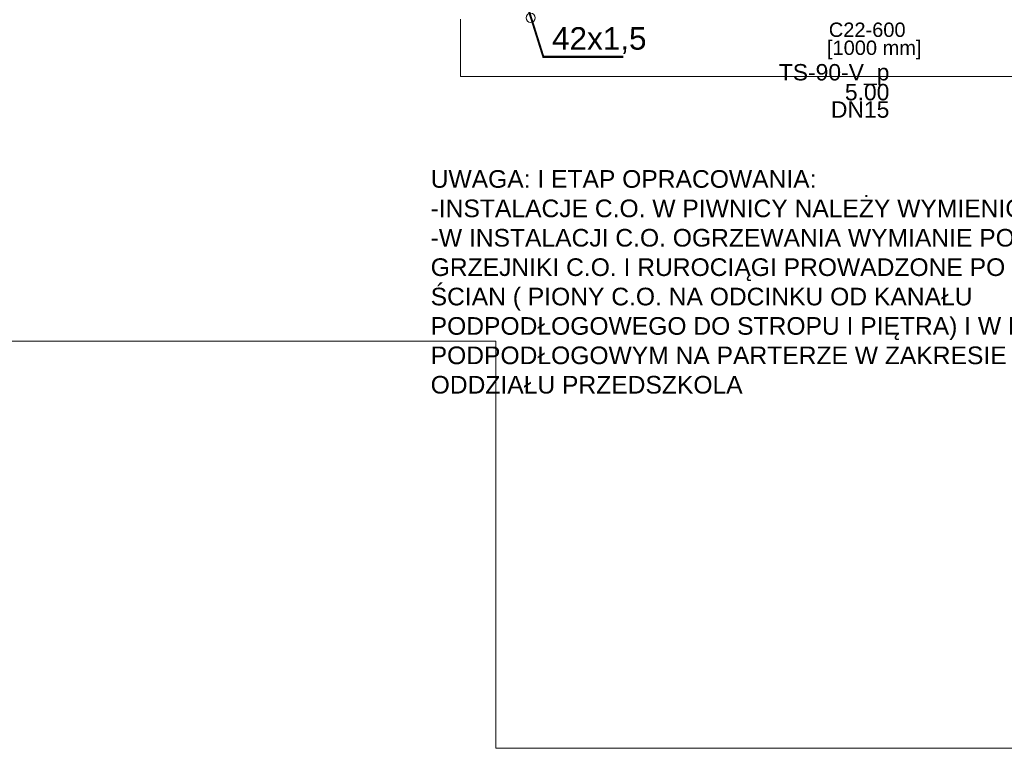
# Model space of a CAD drawing. Header units: millimetres. Extents: x 2801 to 11405, y 932 to 4606.
# Tile 2 of 8: x 5243 to 6205, y 1154 to 1866. Entities that reach past the tile are written whole.
import ezdxf
from ezdxf.lldxf.tags import DXFTag

# ---------------------------------------------------------------- set-up
doc = ezdxf.new("R2010")
doc.units = ezdxf.units.MM
doc.layers.add('06_OPISY', color=3, linetype='Continuous', lineweight=15)
doc.layers.add('IS_Opisy_działek_Therm', color=7, linetype='SOLID', true_color=0x000000)
for name, color, linetype in [('IS_Text_Armatury_Therm', 7, 'Continuous'), ('IS_Text_Odbiornikow_Therm', 7, 'Continuous'), ('Konstrukcja - Ściany zew', 7, 'Continuous')]:
    doc.layers.add(name, color=color, linetype=linetype)
doc.styles.add('st1', font='arial.ttf')
doc.styles.get("Standard").update_dxf_attribs({"font": 'arial.ttf'})
tags = doc.linetypes.add('SOLID', pattern=[10, 10, 0]).pattern_tags.tags
tags[6:7] = [DXFTag(74, 4), DXFTag(75, 0), DXFTag(340, '0'), DXFTag(46, 0.0), DXFTag(50, 0.0), DXFTag(44, 0.0), DXFTag(45, 0.0)]
tags[4:5] = [DXFTag(74, 4), DXFTag(75, 0), DXFTag(340, '0'), DXFTag(46, 0.0), DXFTag(50, 0.0), DXFTag(44, 0.0), DXFTag(45, 0.0)]

msp = doc.modelspace()

# ---------------------------------------------------------------- linework, layer by layer
at = {"lineweight": 0}
msp.add_circle((5742.07098, 1867.60216), 4.45926, dxfattribs=at)
at = {"layer": 'IS_Opisy_działek_Therm', "ltscale": 10, "const_width": 2}
msp.add_lwpolyline([(5739.42714, 1877.13155), (5754.42658, 1829.48708), (5832.57658, 1829.48708)], dxfattribs=at)
at = {"layer": 'Konstrukcja - Ściany zew', "linetype": 'Continuous', "lineweight": 0}
for points in [[(5673.61561, 1810.39268), (5673.61561, 1866.39268)], [(5673.61561, 1810.39268), (6637.61561, 1810.39268)]]:
    msp.add_lwpolyline(points, dxfattribs=at)
at = {"layer": 'Konstrukcja - Ściany zew', "color": 7, "linetype": 'Continuous', "lineweight": 15}
for points in [[(3904.3182, 1551.7083), (5708.09678, 1551.7083)], [(5708.09678, 1551.7083), (5708.09678, 1153.9622), (6690.52965, 1153.9622)]]:
    msp.add_lwpolyline(points, dxfattribs=at)

# ---------------------------------------------------------------- texts
at = {"layer": '06_OPISY', "color": 18, "linetype": 'ByBlock', "true_color": 0x000000, "insert": (5644.31213, 1718.77282), "char_height": 16.79616, "width": 718.6795062, "attachment_point": 1, "style": 'st1'}
msp.add_mtext('{\\H1.02564x;UWAGA: I ETAP OPRACOWANIA:\\P-INSTALACJE C.O. W PIWNICY NALEŻY WYMIENIĆ\\P-W INSTALACJI C.O. OGRZEWANIA WYMIANIE PODLEGAJĄ GRZEJNIKI C.O. I RUROCIĄGI PROWADZONE PO WIERZCHU ŚCIAN ( PIONY C.O. NA ODCINKU OD KANAŁU PODPODŁOGOWEGO DO STROPU I PIĘTRA) I W KANALE PODPODŁOGOWYM NA PARTERZE W ZAKRESIE REMONTU ODDZIAŁU PRZEDSZKOLA}', dxfattribs=at)
at = {"layer": 'IS_Opisy_działek_Therm', "ltscale": 10, "insert": (5754.42658, 1832.36708), "char_height": 22, "attachment_point": 7}
msp.add_mtext(' 42x1,5', dxfattribs=at)
at = {"layer": 'IS_Text_Armatury_Therm', "color": 18, "linetype": 'SOLID', "ltscale": 10, "true_color": 0x000000, "char_height": 16, "attachment_point": 9}
for s, insert in [('\\fArial|b0|i0;TS-90-V_p', (6092.59781, 1801.60018)), ('5.00', (6092.59781, 1786.76018)), ('\\fArial|b0|i0;DN15  ', (6092.59781, 1769.76018))]:
    msp.add_mtext(s, dxfattribs=dict(at, insert=insert))
at = {"layer": 'IS_Text_Odbiornikow_Therm', "color": 18, "linetype": 'SOLID', "ltscale": 10, "true_color": 0x000000, "char_height": 14}
for s, insert, attachment_point in [('{\\fArial|b0|i0|c238|p34;C22-600}', (6108.41955, 1848.74234), 9), ('[1000 mm]', (6031.60185, 1827.13196), 7)]:
    msp.add_mtext(s, dxfattribs=dict(at, insert=insert, attachment_point=attachment_point))

doc.saveas('drawing.dxf')
